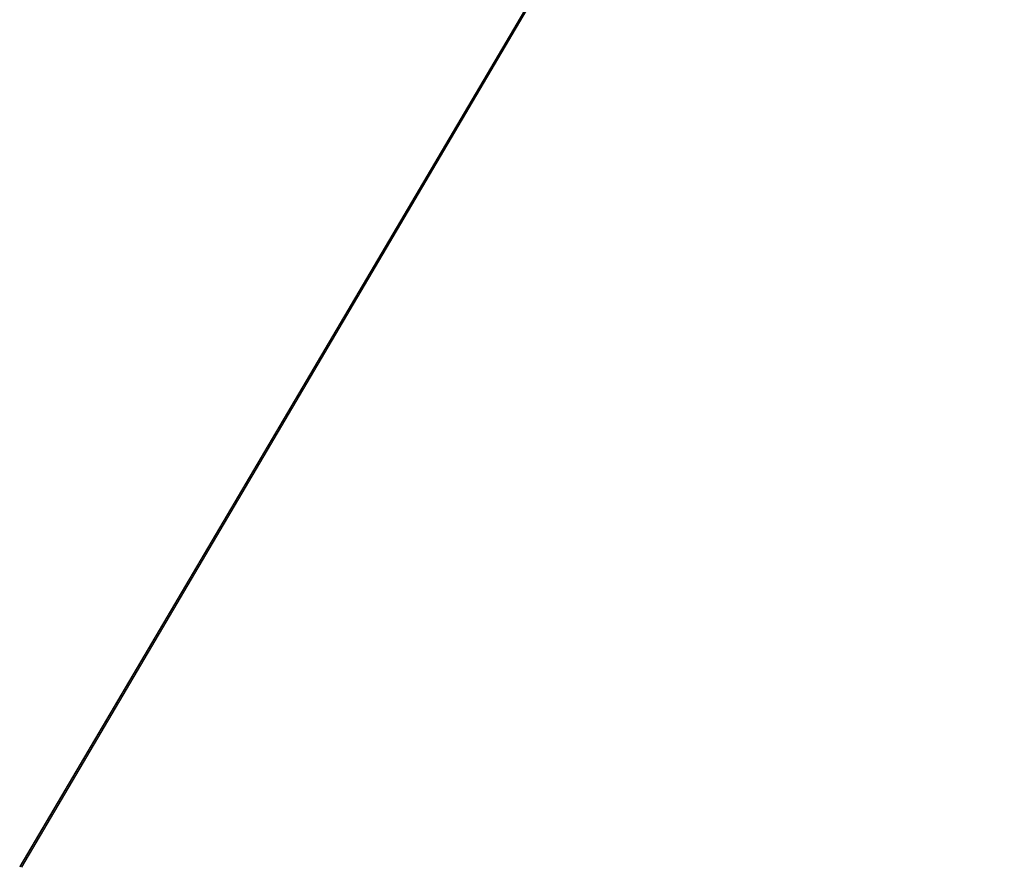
# Model space of a CAD drawing. Extents: x 1160061 to 2574774, y 200346 to 1150371.
# Tile 3 of 123: x 2390991 to 2482642, y 209106 to 288052. Entities that reach past the tile are written whole.
import ezdxf

# ---------------------------------------------------------------- set-up
doc = ezdxf.new("R2010")
doc.units = 0
doc.header["$MEASUREMENT"] = 0
doc.layers.add('Prop Earthen Structure False Cut Ditch Detail CELL', color=9, linetype='Continuous', lineweight=30)
doc.layers.add('Typical Terminator CELL', color=7, linetype='Continuous', lineweight=0)
doc.styles.add('Style-GEOMETRICFUTURA_211_M_L', font='GEOMETRICFUTURA_211_M_L.shx')
doc.dimstyles.new('erosion_control', dxfattribs={"dimtxt": 4.99999, "dimasz": 9.99998, "dimexe": 2.499995, "dimexo": 2.499995, "dimgap": 2.499995, "dimtad": 0, "dimtih": 1, "dimtoh": 1, "dimzin": 3, "dimdsep": 46, "dimtxsty": 'Style-GEOMETRICFUTURA_211_M_L', "dimcen": 0.09, "dimaunit": 1, "dimadec": 4, "dimazin": 3, "dimtfac": 1, "dimtofl": 0, "dimtmove": 0, "dimatfit": 1, "dimfxl": 1, "dimtzin": 3, "dimlwd": 106, "dimarcsym": 0})

# ---------------------------------------------------------------- blocks, each defined once
blk = doc.blocks.new('TERMINATOR_0.5')
at = {"color": 1, "linetype": 'Continuous', "lineweight": 0}
blk.add_line((0, 0), (-0.992551, -0.12183), dxfattribs=at)
at = {"layer": 'Typical Terminator CELL', "color": 1, "linetype": 'Continuous', "lineweight": 0, "extrusion": (0, 0, -1)}
blk.add_solid([(1.016539, 0.122782), (0, 0), (0.866019, -0.106299), (0.961185, -0.373521)], dxfattribs=at)
blk = doc.blocks.new('PROP EARTHEN STRUCTURE FALSE CUT DITCH DETAIL')
at = {"layer": 'Prop Earthen Structure False Cut Ditch Detail CELL', "lineweight": 13, "annotation_type": 0, "has_hookline": 1, "hookline_direction": 0, "horizontal_direction": (0.992551, -0.12183, 0)}
for points, text_width in [([(14.88747, 25.09995), (-71875.067361, -165309.807514), (-71870.104615, -165310.416661)], 36.795381), ([(13.249973, 39.012422), (-71867.418185, -165269.971056), (-71862.45544, -165270.580203)], 31.049938), ([(166.29736, 51.689243), (-71718.288648, -165324.802677), (-71713.325903, -165325.411823)], 21.357533)]:
    blk.add_leader(points, dimstyle='erosion_control', override={"dimasz": 4.99999, "dimldrblk": 'TERMINATOR_0.5', "dimlwd": -2}, dxfattribs=dict(at, text_width=text_width))

msp = doc.modelspace()

# ---------------------------------------------------------------- block references
at = {"layer": 'Prop Earthen Structure False Cut Ditch Detail CELL', "rotation": 353.002296}
msp.add_blockref('PROP EARTHEN STRUCTURE FALSE CUT DITCH DETAIL', (2482470, 364469), dxfattribs=at)

doc.saveas('drawing.dxf')
